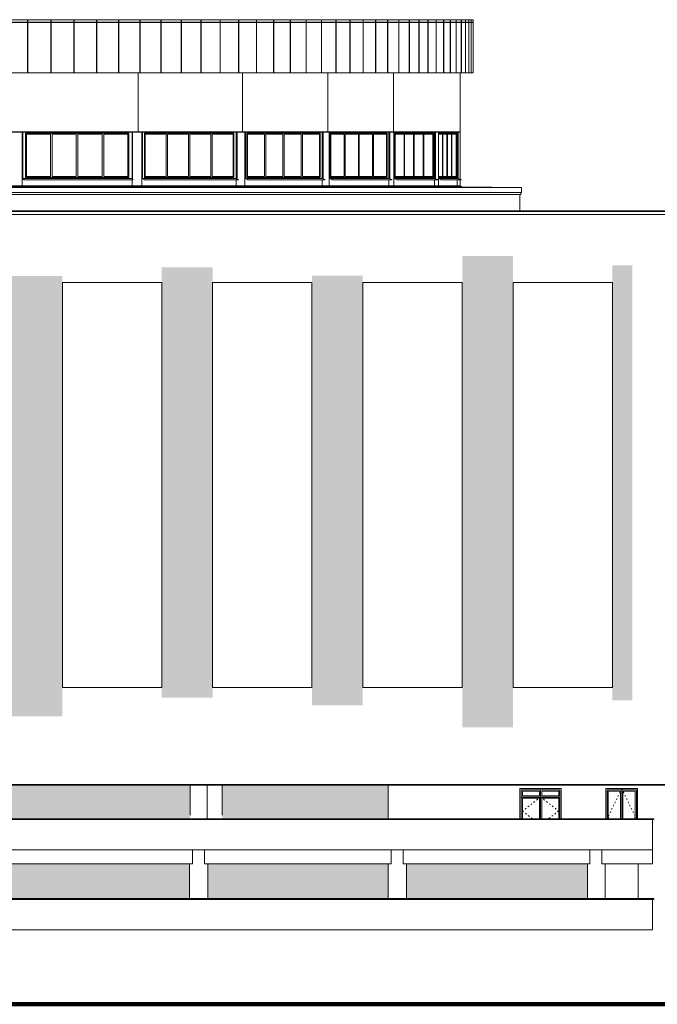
# Model space of a CAD drawing. Header units: millimetres. Extents: x 98865 to 469195, y -12752 to 43452.
# Tile 92 of 98: x 410244 to 436560, y -9900 to 30729. Entities that reach past the tile are written whole.
import ezdxf

# ---------------------------------------------------------------- set-up
doc = ezdxf.new("R2010")
doc.units = ezdxf.units.MM
doc.header["$LTSCALE"] = 0.05
doc.linetypes.add('ACAD_ISO03W100', pattern=[30, 12, -18])
doc.layers.get('0').update_dxf_attribs({"lineweight": 0})
doc.layers.add('CMP door mark', color=1, linetype='Continuous', lineweight=0)
doc.layers.add('PROIEZIONI', color=145, linetype='Continuous')

# ---------------------------------------------------------------- blocks, each defined once
blk = doc.blocks.new('rbrb')
at = {"lineweight": 0, "elevation": -90331.67593472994}
for points in [[(412006.1221857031, 19880.04184088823), (416106.1221857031, 19880.04184088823), (416106.1221857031, 3175.312348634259), (412006.1221857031, 3175.312348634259)], [(418206.1221857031, 19880.04184088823), (422306.1221857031, 19880.04184088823), (422306.1221857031, 3175.312348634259), (418206.1221857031, 3175.312348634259)], [(424406.1221857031, 19880.04184088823), (428506.1221857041, 19880.04184088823), (428506.1221857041, 3175.312348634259), (424406.1221857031, 3175.312348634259)], [(430606.1221857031, 19880.04184088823), (434706.1221857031, 19880.04184088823), (434706.1221857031, 3175.312348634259), (430606.1221857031, 3175.312348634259)]]:
    blk.add_lwpolyline(points, close=True, dxfattribs=at)

msp = doc.modelspace()

# ---------------------------------------------------------------- hatches: boundary and pattern name
at = {"true_color": 0xffffff}
h = msp.add_hatch(color=7, dxfattribs=at)
h.dxf.hatch_style = 1
h.paths.add_polyline_path([(339376.7528900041, 20288.97724611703), (339376.7528900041, 2913.102745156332), (341493.2672594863, 2913.102745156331), (341493.2672594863, 20288.97724611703)])
h.paths.add_polyline_path([(357445.3327691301, 2961.0467771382), (357991.1586263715, 2961.046777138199), (357991.1586263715, 20184.37016280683), (357445.3327691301, 20184.37016280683)])
h.paths.add_polyline_path([(447312.3774067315, 3175.270242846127), (443976.456653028, 3175.270242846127), (443976.456653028, 19879.99973509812), (447312.3774067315, 19879.99973509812)], flags=16)
h.paths.add_polyline_path([(373318.5806256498, 2504.148282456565), (373318.5806256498, 19996.27596799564), (371926.4647444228, 19996.27596799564), (371926.4647444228, 2504.148282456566)])
h.paths.add_polyline_path([(435535.6738312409, 20592.44694830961), (434706.1221857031, 20592.44694830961), (434706.1221857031, 2644.267942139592), (435535.6738312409, 2644.267942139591)])
h.paths.add_polyline_path([(428506.1221857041, 1532.987889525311), (430606.1221857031, 1532.98788952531), (430606.1221857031, 20981.06313316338), (428506.1221857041, 20981.06313316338)])
h.paths.add_polyline_path([(422306.1221857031, 2443.631666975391), (424406.1221857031, 2443.631666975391), (424406.1221857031, 20163.4702203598), (422306.1221857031, 20163.4702203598)])
h.paths.add_polyline_path([(416106.1221857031, 2747.782606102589), (418206.1221857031, 2747.782606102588), (418206.1221857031, 20508.68164811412), (416106.1221857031, 20508.68164811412)])
h.paths.add_polyline_path([(409906.1221857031, 1985.403641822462), (412006.1221857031, 1985.40364182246), (412006.1221857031, 20150.57552363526), (409906.1221857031, 20150.57552363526)])
h.paths.add_polyline_path([(404541.7349635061, 1986.616040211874), (405806.1221857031, 1986.616040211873), (405806.1221857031, 20273.40152618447), (404541.7349635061, 20273.40152618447)])
h.paths.add_polyline_path([(401606.2536778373, 2033.208172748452), (402427.258750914, 2033.208172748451), (402427.258750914, 20098.21422935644), (401606.2536778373, 20098.21422935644)])
h.paths.add_polyline_path([(347540.8563701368, 2993.978787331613), (347540.8563701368, 20394.80038819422), (345437.7468603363, 20394.80038819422), (345437.7468603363, 2993.978787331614)])
h.paths.add_polyline_path([(360509.3043215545, 2739.291343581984), (360826.4649261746, 2739.291343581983), (360826.4649261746, 20036.97895974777), (360509.3043215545, 20036.97895974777)])
h.paths.add_polyline_path([(378626.4645111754, 2897.763729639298), (379362.0837183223, 2897.763729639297), (379362.0837183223, 20361.75897338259), (378626.4645111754, 20361.75897338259)])
h.paths.add_polyline_path([(351460.8510468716, 20198.46709020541), (351460.8510468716, 2908.232816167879), (353551.0729954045, 2908.232816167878), (353551.0729954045, 20198.46709020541)])
h.paths.add_polyline_path([(448361.3698844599, 20927.18400232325), (448361.3698844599, 21178.37375196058), (443443.8430561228, 21178.37375196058), (443443.8430561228, 20632.93926499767), (442074.9903656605, 20632.93926499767), (442074.9903656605, 2444.024954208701), (442630.1438719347, 2444.024954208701), (442630.1438719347, 1218.435784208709), (449181.2206634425, 1218.435784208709), (449181.2206634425, 2505.769016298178), (449181.2206634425, 3175.270242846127), (449181.2206634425, 20927.18400232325)])
at = {"lineweight": 0}
h = msp.add_hatch(color=251, dxfattribs=at)
h.paths.add_polyline_path([(387650.2055518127, -849.8826205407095), (387650.2055518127, -2239.910084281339), (392067.8092944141, -2239.910084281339), (392067.8092944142, -849.8826205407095), (390267.9203483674, -849.8826205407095), (390267.9203483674, -1049.881672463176), (390067.9204360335, -1049.881672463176), (390067.9204360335, -849.8826205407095)])
h.paths.add_polyline_path([(393397.8092944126, -2239.910084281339), (400897.435341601, -2239.910084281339), (400897.435341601, -849.881672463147), (393397.8092944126, -849.8816724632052)])
h.paths.add_polyline_path([(417277.3699338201, -2239.910084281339), (417277.3699338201, -849.8816724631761), (409777.8692238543, -849.8816724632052), (409777.8692238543, -2239.910084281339)])
h.paths.add_polyline_path([(402227.4353416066, -2239.910084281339), (409077.8692238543, -2239.910084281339), (409077.8692238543, -849.8816724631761), (402227.4353416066, -849.8816724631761)])
h.paths.add_polyline_path([(425447.463094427, -2239.910084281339), (425447.463094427, -849.8816724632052), (418607.3699338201, -849.881672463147), (418607.3699338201, -2239.910084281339)])
h = msp.add_hatch(color=251, dxfattribs=at)
h.paths.add_polyline_path([(266398.5690334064, -4099.990848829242), (263777.6625347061, -4100.019492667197), (263777.6625347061, -5539.999997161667), (266398.5690334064, -5539.999997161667)])
h.paths.add_polyline_path([(409777.8692238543, -5539.999997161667), (417247.3699338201, -5539.999997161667), (417247.3699338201, -4099.880198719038), (409777.8692238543, -4099.880198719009)])
h.paths.add_polyline_path([(316052.0740422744, -5539.999997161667), (317462.5630217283, -5539.999997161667), (317462.5630217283, -4099.839553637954), (316052.0740422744, -4099.839553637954)])
h.paths.add_polyline_path([(352375.6162196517, -5539.999997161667), (356247.5665197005, -5539.999997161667), (356247.5665197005, -4099.836441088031), (354968.3742269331, -4099.83644108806), (354968.3742269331, -4099.881672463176), (352375.6162196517, -4099.881672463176)])
h.paths.add_polyline_path([(310166.3539502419, -5539.999997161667), (315352.0740422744, -5539.999997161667), (315352.0740422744, -4099.839553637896), (310166.3539502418, -4099.839553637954)])
h.paths.add_polyline_path([(368778.0730294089, -4099.880198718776), (368778.0730294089, -5539.999997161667), (376278.2003806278, -5539.999997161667), (376278.2003806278, -4099.880198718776)])
h.paths.add_polyline_path([(361022.5744586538, -4099.880198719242), (361022.5744586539, -5539.999997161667), (368078.0730294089, -5539.999997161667), (368078.0730294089, -4099.880198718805)])
h.paths.add_polyline_path([(351441.1566297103, -5539.999997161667), (351675.6162196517, -5539.999997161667), (351675.6162196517, -4099.881672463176), (351441.1566297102, -4099.881672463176)])
h.paths.add_polyline_path([(356447.5665198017, -4099.83644108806), (356447.5665198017, -5539.999997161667), (359422.5417753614, -5539.999997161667), (359422.5417753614, -4099.83644108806)])
h.paths.add_polyline_path([(282888.2512148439, -5539.999997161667), (282888.2512148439, -4099.880198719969), (277047.3407850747, -4099.88019871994), (277047.3407850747, -5539.999997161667)])
h.paths.add_polyline_path([(299915.8231372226, -5539.999997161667), (301254.6035400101, -5539.999997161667), (301254.6035400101, -4099.88019871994), (299915.8231372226, -4099.880198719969)])
h.paths.add_polyline_path([(347654.3293664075, -5539.999997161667), (350741.1566297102, -5539.999997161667), (350741.1566297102, -4099.881672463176), (347654.3293664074, -4099.881672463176)])
h.paths.add_polyline_path([(295742.1696131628, -5539.999997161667), (299215.8231372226, -5539.999997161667), (299215.8231372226, -4099.88019871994), (295742.1696131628, -4099.88019871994)])
h.paths.add_polyline_path([(291076.9717109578, -5539.999997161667), (291076.9717109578, -4099.88019871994), (285426.5510672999, -4099.88019871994), (285426.5510673, -5539.999997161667)])
h.paths.add_polyline_path([(293698.4636309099, -5539.999997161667), (295493.7745614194, -5539.999997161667), (295493.7745614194, -4099.880198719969), (293698.4636309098, -4099.880198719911)])
h.paths.add_polyline_path([(342562.5668950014, -5539.999997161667), (346954.2979609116, -5539.999997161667), (346954.2979609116, -4099.881672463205), (342562.5668950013, -4099.881672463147)])
h.paths.add_polyline_path([(291776.9717109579, -5539.999997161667), (292998.4636309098, -5539.999997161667), (292998.4636309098, -4099.88019871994), (291776.9717109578, -4099.88019871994)])
h.paths.add_polyline_path([(402227.4353416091, -5539.999997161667), (409077.8692238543, -5539.999997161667), (409077.8692238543, -4099.884300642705), (402227.4353416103, -4100.033619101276)])
h.paths.add_polyline_path([(339125.8550867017, -4099.881672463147), (334475.2255128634, -4099.881672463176), (334475.2255128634, -5539.999997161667), (339125.8550867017, -5539.999997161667)])
h.paths.add_polyline_path([(339825.8550867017, -5539.999997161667), (341862.5668950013, -5539.999997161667), (341862.5668950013, -4099.881672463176), (339825.8550867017, -4099.881672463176)])
h.paths.add_polyline_path([(283588.2512148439, -5539.999997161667), (284726.5510867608, -5539.999997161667), (284726.5510867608, -4099.88019871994), (283588.2512148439, -4099.880198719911)])
h.paths.add_polyline_path([(360124.312407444, -5539.999997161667), (360324.3124081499, -5539.999997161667), (360324.3124081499, -3519.910085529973), (360124.312407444, -3519.910085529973)])
h.paths.add_polyline_path([(393397.8092944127, -5539.999997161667), (400897.4353415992, -5539.999997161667), (400897.4353415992, -4100.048284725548), (393397.8092944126, -4100.048284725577)])
h.paths.add_polyline_path([(308009.1108581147, -4099.839553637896), (308009.1108581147, -5539.999997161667), (309466.3539502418, -5539.999997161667), (309466.3539502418, -4099.839553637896)])
h.paths.add_polyline_path([(275896.3314243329, -5539.999997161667), (276347.3407850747, -5539.999997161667), (276347.3407850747, -4099.882118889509), (275896.3314243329, -4099.887047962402)])
h.paths.add_polyline_path([(387650.2055518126, -4100.048284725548), (387650.2055518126, -5539.999997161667), (392067.8092944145, -5539.999997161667), (392067.8092944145, -4100.048284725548)])
h.paths.add_polyline_path([(268663.2932543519, -5539.999997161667), (274663.6978956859, -5539.999997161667), (274663.6978956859, -4099.900519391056), (268663.2932543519, -4099.966097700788)])
h.paths.add_polyline_path([(331969.958958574, -5539.999997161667), (333775.2774056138, -5539.999997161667), (333775.2774056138, -4099.881672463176), (331969.958958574, -4099.881672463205)])
h.paths.add_polyline_path([(267637.5482684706, -5539.999997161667), (267963.2932543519, -5539.999997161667), (267963.2932543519, -4099.973747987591), (267637.5482684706, -4099.977308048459)])
h.paths.add_polyline_path([(328785.9597145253, -4099.881672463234), (328785.9597145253, -5539.999997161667), (331269.958958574, -5539.999997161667), (331269.958958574, -4099.881672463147)])
h.paths.add_polyline_path([(307309.1108581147, -5539.999997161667), (307309.1108581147, -4099.839553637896), (301954.6035198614, -4099.839553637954), (301954.6035198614, -5539.999997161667)])
for points in [[(425447.463094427, -4099.880198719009), (418007.3699338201, -4099.880198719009), (418007.3699338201, -5539.999997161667), (425447.463094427, -5539.999997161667)], [(433676.9747088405, -4099.880198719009), (426207.463094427, -4099.880198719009), (426207.463094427, -5539.999997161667), (433676.9747088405, -5539.999997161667)]]:
    msp.add_hatch(color=251, dxfattribs=at).paths.add_polyline_path(points)

# ---------------------------------------------------------------- linework, layer by layer
at = {"color": 7}
for p, q in [((430892.2658007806, -999.9100842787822), (430892.2658007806, -2239.910857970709)), ((432592.26580078, -999.9100842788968), (430892.2658007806, -999.9100842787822)), ((432542.2658007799, -1049.910084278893), (430942.2658007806, -1049.910084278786)), ((430942.2658007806, -1049.910084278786), (430942.2658007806, -2239.910857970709)), ((430992.2658007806, -1099.910084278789), (430992.2658007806, -1299.910084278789)), ((431692.2658007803, -1099.910084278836), (430992.2658007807, -1099.910084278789)), ((431692.2658007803, -1099.910084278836), (431692.2658007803, -1299.910084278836)), ((431742.2658007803, -1049.91008427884), (431742.2658007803, -2239.910084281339)), ((431792.2658007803, -1099.910084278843), (431792.2658007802, -1299.910084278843)), ((432492.26580078, -1099.91008427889), (431792.2658007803, -1099.910084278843)), ((432492.2658007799, -1099.91008427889), (432492.26580078, -1299.91008427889)), ((432542.26580078, -1049.910084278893), (432542.2658007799, -2239.910083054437)), ((432592.2658007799, -999.9100842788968), (432592.2658007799, -2239.910083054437)), ((435747.6672434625, -999.9100842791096), (434437.6700874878, -999.9100842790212)), ((435697.6672434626, -1049.910084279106), (434487.6700874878, -1049.910084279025)), ((435042.6686654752, -1099.910084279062), (434537.6700874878, -1099.910084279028)), ((435042.6686654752, -1099.910084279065), (435042.6686654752, -2239.910084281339)), ((435092.6686654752, -1049.910084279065), (435092.6686654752, -2239.910084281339)), ((435647.6672434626, -1099.910084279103), (435142.6686654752, -1099.910084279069)), ((435142.6686654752, -1099.910084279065), (435142.6686654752, -2239.910084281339)), ((435747.6672434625, -999.9100842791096), (435747.6672434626, -2239.91008428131)), ((432542.2658007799, -1349.910084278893), (430942.2658007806, -1349.910084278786)), ((431692.2658007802, -1299.910084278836), (430992.2658007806, -1299.910084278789)), ((431692.2658007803, -1399.910084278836), (430992.2658007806, -1399.910084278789)), ((430992.2658007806, -1399.910084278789), (430992.2658007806, -2239.910857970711)), ((431692.2658007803, -1399.910084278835), (431692.2658007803, -2239.910084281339)), ((432492.26580078, -1299.91008427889), (431792.2658007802, -1299.910084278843)), ((432492.2658007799, -1399.91008427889), (431792.2658007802, -1399.910084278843)), ((431792.2658007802, -1399.910084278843), (431792.2658007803, -2239.910084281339)), ((432492.2658007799, -1399.91008427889), (432492.2658007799, -2239.910083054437)), ((435763.1779271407, -4099.839553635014), (435763.1779271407, -5539.999997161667))]:
    msp.add_line(p, q, dxfattribs=at)
at = {"color": 7, "lineweight": 0}
for p, q in [((436414.4097431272, -2269.910084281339), (436414.4097431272, -2239.910084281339)), ((436414.4097431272, -5539.999997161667), (436414.4097431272, -5569.999997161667))]:
    msp.add_line(p, q, dxfattribs=at)
at = {"lineweight": 100}
msp.add_line((124014.354520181, -9899.88167246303), (467117.4416026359, -9899.88167246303), dxfattribs=at)
for points in [[(428965.1141544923, 30728.75345375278), (394157.5003675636, 30728.75345375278)], [(428965.1141544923, 30624.80765659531), (394157.5003675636, 30624.80765659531)], [(428965.1141544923, 30609.79910318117), (394157.5003675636, 30609.79910318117)], [(410569.2736383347, 30624.80765659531), (410569.2736383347, 30728.75345375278)], [(410569.2736383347, 28538.44128654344), (410569.2736383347, 30609.79910318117)], [(410583.9039659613, 30624.80765659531), (410583.9039659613, 30728.75345375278)], [(410583.9039659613, 28538.44128654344), (410583.9039659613, 30609.79910318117)], [(411534.0869598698, 30624.80765659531), (411534.0869598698, 30728.75345375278)], [(411534.0869598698, 28538.44128654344), (411534.0869598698, 30609.79910318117)], [(411548.4862996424, 30624.80765659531), (411548.4862996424, 30728.75345375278)], [(411548.4862996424, 28538.44128654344), (411548.4862996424, 30609.79910318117)], [(412482.376093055, 30624.80765659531), (412482.376093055, 30728.75345375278)], [(412482.376093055, 28538.44128654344), (412482.376093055, 30609.79910318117)], [(412496.5057916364, 30624.80765659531), (412496.5057916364, 30728.75345375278)], [(412496.5057916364, 28538.44128654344), (412496.5057916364, 30609.79910318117)], [(413411.8314699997, 30624.80765659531), (413411.8314699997, 30728.75345375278)], [(413411.8314699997, 28538.44128654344), (413411.8314699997, 30609.79910318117)], [(413425.6605409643, 30624.80765659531), (413425.6605409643, 30728.75345375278)], [(413425.6605409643, 28538.44128654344), (413425.6605409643, 30609.79910318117)], [(414320.6091971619, 30624.80765659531), (414320.6091971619, 30728.75345375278)], [(414320.6091971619, 28538.44128654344), (414320.6091971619, 30609.79910318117)], [(414334.1130920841, 30624.80765659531), (414334.1130920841, 30728.75345375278)], [(414334.1130920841, 28538.44128654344), (414334.1130920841, 30609.79910318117)], [(415202.9171824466, 30624.80765659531), (415202.9171824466, 30728.75345375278)], [(415202.9171824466, 28538.44128654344), (415202.9171824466, 30609.79910318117)], [(415216.0783843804, 30624.80765659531), (415216.0783843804, 30728.75345375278)], [(415216.0783843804, 28538.44128654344), (415216.0783843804, 30609.79910318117)], [(416070.3796193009, 30624.80765659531), (416070.3796193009, 30728.75345375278)], [(416070.3796193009, 28538.44128654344), (416070.3796193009, 30609.79910318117)], [(416083.180503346, 30624.80765659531), (416083.180503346, 30728.75345375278)], [(416083.180503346, 28538.44128654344), (416083.180503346, 30609.79910318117)], [(416909.8172389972, 30624.80765659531), (416909.8172389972, 30728.75345375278)], [(416909.8172389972, 28538.44128654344), (416909.8172389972, 30609.79910318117)], [(416922.24615324, 30624.80765659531), (416922.24615324, 30728.75345375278)], [(416922.24615324, 28538.44128654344), (416922.24615324, 30609.79910318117)], [(417720.8439214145, 30624.80765659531), (417720.8439214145, 30728.75345375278)], [(417720.8439214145, 28538.44128654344), (417720.8439214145, 30609.79910318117)], [(417733.0142856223, 30624.80765659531), (417733.0142856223, 30728.75345375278)], [(417733.0142856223, 28538.44128654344), (417733.0142856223, 30609.79910318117)], [(418513.0881551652, 30624.80765659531), (418513.0881551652, 30728.75345375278)], [(418513.0881551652, 28538.44128654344), (418513.0881551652, 30609.79910318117)], [(418524.7497399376, 30624.80765659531), (418524.7497399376, 30728.75345375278)], [(418524.7497399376, 28538.44128654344), (418524.7497399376, 30609.79910318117)], [(419276.1894672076, 30624.80765659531), (419276.1894672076, 30728.75345375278)], [(419276.1894672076, 28538.44128654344), (419276.1894672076, 30609.79910318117)], [(419287.4582561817, 30624.80765659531), (419287.4582561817, 30728.75345375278)], [(419287.4582561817, 28538.44128654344), (419287.4582561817, 30609.79910318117)], [(420013.112529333, 30624.80765659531), (420013.112529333, 30728.75345375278)], [(420013.112529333, 28538.44128654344), (420013.112529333, 30609.79910318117)], [(420023.9839607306, 30624.80765659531), (420023.9839607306, 30728.75345375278)], [(420023.9839607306, 28538.44128654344), (420023.9839607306, 30609.79910318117)], [(420723.5687655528, 30624.80765659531), (420723.5687655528, 30728.75345375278)], [(420723.5687655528, 28538.44128654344), (420723.5687655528, 30609.79910318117)], [(420734.0389720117, 30624.80765659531), (420734.0389720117, 30728.75345375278)], [(420734.0389720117, 28538.44128654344), (420734.0389720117, 30609.79910318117)], [(421407.3063321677, 30624.80765659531), (421407.3063321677, 30728.75345375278)], [(421407.3063321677, 28538.44128654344), (421407.3063321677, 30609.79910318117)], [(421417.3718606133, 30624.80765659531), (421417.3718606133, 30728.75345375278)], [(421417.3718606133, 28538.44128654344), (421417.3718606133, 30609.79910318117)], [(422062.6955046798, 30624.80765659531), (422062.6955046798, 30728.75345375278)], [(422062.6955046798, 28538.44128654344), (422062.6955046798, 30609.79910318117)], [(422072.3539775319, 30624.80765659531), (422072.3539775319, 30728.75345375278)], [(422072.3539775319, 28538.44128654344), (422072.3539775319, 30609.79910318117)], [(422693.7036956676, 30624.80765659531), (422693.7036956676, 30728.75345375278)], [(422693.7036956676, 28538.44128654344), (422693.7036956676, 30609.79910318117)], [(422702.9500631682, 30624.80765659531), (422702.9500631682, 30728.75345375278)], [(422702.9500631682, 28538.44128654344), (422702.9500631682, 30609.79910318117)], [(423295.9063508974, 30624.80765659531), (423295.9063508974, 30728.75345375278)], [(423295.9063508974, 28538.44128654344), (423295.9063508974, 30609.79910318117)], [(423304.7380745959, 30624.80765659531), (423304.7380745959, 30728.75345375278)], [(423304.7380745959, 28538.44128654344), (423304.7380745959, 30609.79910318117)], [(423869.7101948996, 30624.80765659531), (423869.7101948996, 30728.75345375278)], [(423869.7101948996, 28538.44128654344), (423869.7101948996, 30609.79910318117)], [(423878.1241144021, 30624.80765659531), (423878.1241144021, 30728.75345375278)], [(423878.1241144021, 28538.44128654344), (423878.1241144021, 30609.79910318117)], [(424416.5197675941, 30624.80765659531), (424416.5197675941, 30728.75345375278)], [(424416.5197675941, 28538.44128654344), (424416.5197675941, 30609.79910318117)], [(424424.5110826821, 30624.80765659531), (424424.5110826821, 30728.75345375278)], [(424424.5110826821, 28538.44128654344), (424424.5110826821, 30609.79910318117)], [(424935.0904147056, 30624.80765659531), (424935.0904147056, 30728.75345375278)], [(424935.0904147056, 28538.44128654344), (424935.0904147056, 30609.79910318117)], [(424942.6544882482, 30624.80765659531), (424942.6544882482, 30728.75345375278)], [(424942.6544882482, 28538.44128654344), (424942.6544882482, 30609.79910318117)], [(425425.0864290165, 30624.80765659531), (425425.0864290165, 30728.75345375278)], [(425425.0864290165, 28538.44128654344), (425425.0864290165, 30609.79910318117)], [(425432.2180310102, 30624.80765659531), (425432.2180310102, 30728.75345375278)], [(425432.2180310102, 28538.44128654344), (425432.2180310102, 30609.79910318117)], [(425886.1297994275, 30624.80765659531), (425886.1297994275, 30728.75345375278)], [(425886.1297994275, 28538.44128654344), (425886.1297994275, 30609.79910318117)], [(425892.8230247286, 30624.80765659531), (425892.8230247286, 30728.75345375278)], [(425892.8230247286, 28538.44128654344), (425892.8230247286, 30609.79910318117)], [(426319.3572252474, 30624.80765659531), (426319.3572252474, 30728.75345375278)], [(426319.3572252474, 28538.44128654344), (426319.3572252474, 30609.79910318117)], [(426325.6056388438, 30624.80765659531), (426325.6056388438, 30728.75345375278)], [(426325.6056388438, 28538.44128654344), (426325.6056388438, 30609.79910318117)], [(426721.0757145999, 30624.80765659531), (426721.0757145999, 30728.75345375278)], [(426721.0757145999, 28538.44128654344), (426721.0757145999, 30609.79910318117)], [(426726.8717295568, 30624.80765659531), (426726.8717295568, 30728.75345375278)], [(426726.8717295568, 28538.44128654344), (426726.8717295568, 30609.79910318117)], [(427092.3207936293, 30624.80765659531), (427092.3207936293, 30728.75345375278)], [(427092.3207936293, 28538.44128654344), (427092.3207936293, 30609.79910318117)], [(427097.6561451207, 30624.80765659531), (427097.6561451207, 30728.75345375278)], [(427097.6561451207, 28538.44128654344), (427097.6561451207, 30609.79910318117)], [(427432.5181162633, 30624.80765659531), (427432.5181162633, 30728.75345375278)], [(427432.5181162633, 28538.44128654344), (427432.5181162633, 30609.79910318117)], [(427437.3835670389, 30624.80765659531), (427437.3835670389, 30728.75345375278)], [(427437.3835670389, 28538.44128654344), (427437.3835670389, 30609.79910318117)], [(427741.0261430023, 30624.80765659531), (427741.0261430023, 30728.75345375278)], [(427741.0261430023, 28538.44128654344), (427741.0261430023, 30609.79910318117)], [(427745.411407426, 30624.80765659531), (427745.411407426, 30728.75345375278)], [(427745.411407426, 28538.44128654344), (427745.411407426, 30609.79910318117)], [(428016.7139934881, 30624.80765659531), (428016.7139934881, 30728.75345375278)], [(428016.7139934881, 28538.44128654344), (428016.7139934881, 30609.79910318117)], [(428020.6084567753, 30624.80765659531), (428020.6084567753, 30728.75345375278)], [(428020.6084567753, 28538.44128654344), (428020.6084567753, 30609.79910318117)], [(428259.6152175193, 30624.80765659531), (428259.6152175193, 30728.75345375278)], [(428259.6152175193, 28538.44128654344), (428259.6152175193, 30609.79910318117)], [(428263.0056167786, 30624.80765659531), (428263.0056167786, 30728.75345375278)], [(428263.0056167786, 28538.44128654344), (428263.0056167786, 30609.79910318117)], [(428468.8849027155, 30624.80765659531), (428468.8849027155, 30728.75345375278)], [(428468.8849027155, 28538.44128654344), (428468.8849027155, 30609.79910318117)], [(428471.7561958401, 30624.80765659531), (428471.7561958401, 30728.75345375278)], [(428471.7561958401, 28538.44128654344), (428471.7561958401, 30609.79910318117)], [(428642.3147528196, 30624.80765659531), (428642.3147528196, 30728.75345375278)], [(428642.3147528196, 28538.44128654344), (428642.3147528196, 30609.79910318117)], [(428644.6539620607, 30624.80765659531), (428644.6539620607, 30728.75345375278)], [(428644.6539620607, 28538.44128654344), (428644.6539620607, 30609.79910318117)], [(428780.1003636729, 30624.80765659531), (428780.1003636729, 30728.75345375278)], [(428780.1003636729, 28538.44128654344), (428780.1003636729, 30609.79910318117)], [(428781.8896517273, 30624.80765659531), (428781.8896517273, 30728.75345375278)], [(428781.8896517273, 28538.44128654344), (428781.8896517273, 30609.79910318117)], [(428880.6759050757, 30624.80765659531), (428880.6759050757, 30728.75345375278)], [(428880.6759050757, 28538.44128654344), (428880.6759050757, 30609.79910318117)], [(428881.8970751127, 30624.80765659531), (428881.8970751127, 30728.75345375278)], [(428881.8970751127, 28538.44128654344), (428881.8970751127, 30609.79910318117)], [(428953.1223599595, 30624.80765659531), (428953.1223599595, 30609.79910318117)], [(428965.1141544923, 30624.80765659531), (428965.1141544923, 30728.75345375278)], [(428965.1141544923, 30624.80765659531), (428965.1141544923, 30728.75345375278)], [(428965.1141544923, 28538.44128654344), (428965.1141544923, 30609.79910318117)], [(428965.1141544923, 28538.44128654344), (428965.1141544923, 30609.79910318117)], [(428965.1141544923, 28538.44128654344), (394157.5003675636, 28538.44128654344)], [(415135.2871432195, 26105.93977978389), (415135.2871432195, 28538.44128654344)], [(419436.3654396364, 26105.93977978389), (419436.3654396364, 28538.44128654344)], [(422958.4960248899, 26105.93977978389), (422958.4960248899, 28538.44128654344)], [(425673.3284900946, 26105.93977978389), (425673.3284900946, 28538.44128654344)], [(428423.4718254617, 24132.86165395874), (428423.4718254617, 28538.44128654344)], [(428423.4718254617, 26105.93977978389), (395638.8874855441, 26105.93977978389)], [(428423.4718254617, 26091.10052262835), (395638.8874855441, 26091.10052262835)], [(410347.3199258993, 23872.69317898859), (410347.3199258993, 26091.10052262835)], [(410375.2922996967, 24175.11456667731), (410375.2922996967, 26091.10052262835)], [(410376.2605272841, 24175.11456667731), (410376.2605272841, 26091.10052262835)], [(410480.4882020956, 24210.19311691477), (410480.4882020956, 26052.5219603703)], [(414748.3639029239, 26052.5219603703), (410480.4882020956, 26052.5219603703)], [(414707.6649563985, 24251.69311691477), (414707.6649563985, 26011.02196037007)], [(414748.3639029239, 24210.19311691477), (414748.3639029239, 26052.5219603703)], [(414881.0548782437, 24175.11456667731), (414881.0548782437, 26091.10052262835)], [(414882.9405858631, 24175.11456667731), (414882.9405858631, 26091.10052262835)], [(414893.6054211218, 24175.11456667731), (414893.6054211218, 26091.10052262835)], [(415284.8810204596, 23872.69317898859), (415284.8810204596, 26091.10052262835)], [(415315.9884198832, 24175.11456667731), (415315.9884198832, 26091.10052262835)], [(415316.4549929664, 24175.11456667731), (415316.4549929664, 26091.10052262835)], [(415395.7863285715, 24210.19311691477), (415395.7863285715, 26052.5219603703)], [(419085.1014350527, 26052.5219603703), (415395.7863285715, 26052.5219603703)], [(419048.3769238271, 24251.69311691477), (419048.3769238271, 26011.02196037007)], [(419085.1014350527, 24210.19311691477), (419085.1014350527, 26052.5219603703)], [(419183.1327803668, 24175.11456667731), (419183.1327803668, 26091.10052262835)], [(419210.8262808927, 24175.11456667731), (419210.8262808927, 26091.10052262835)], [(419212.8214096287, 24175.11456667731), (419212.8214096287, 26091.10052262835)], [(419215.0525631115, 24175.11456667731), (419215.0525631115, 26091.10052262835)], [(419533.9331664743, 23872.69317898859), (419533.9331664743, 26091.10052262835)], [(419565.9133139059, 24175.11456667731), (419565.9133139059, 26091.10052262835)], [(419619.4606293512, 24210.19311691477), (419619.4606293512, 26052.5219603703)], [(422650.3003480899, 26052.5219603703), (419619.4606293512, 26052.5219603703)], [(422618.6596022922, 24251.69311691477), (422618.6596022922, 26011.02196037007)], [(422650.3003480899, 24210.19311691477), (422650.3003480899, 26052.5219603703)], [(422729.7311566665, 24175.11456667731), (422729.7311566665, 26091.10052262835)], [(422759.5950541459, 24175.11456667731), (422759.5950541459, 26091.10052262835)], [(422763.9292421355, 24175.11456667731), (422763.9292421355, 26091.10052262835)], [(422765.9082596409, 24175.11456667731), (422765.9082596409, 26091.10052262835)], [(423012.1746002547, 23872.69317898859), (423012.1746002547, 26091.10052262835)], [(423043.7386527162, 24175.11456667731), (423043.7386527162, 26091.10052262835)], [(423074.2646799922, 24210.19311691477), (423074.2646799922, 26052.5219603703)], [(425414.6018635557, 26052.5219603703), (423074.2646799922, 26052.5219603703)], [(425388.5866126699, 24251.69311691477), (425388.5866126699, 26011.02196037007)], [(425414.6018635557, 24210.19311691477), (425414.6018635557, 26052.5219603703)], [(425474.8135805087, 24175.11456667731), (425474.8135805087, 26091.10052262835)], [(425503.6247926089, 24175.11456667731), (425503.6247926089, 26091.10052262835)], [(425513.4069554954, 24175.11456667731), (425513.4069554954, 26091.10052262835)], [(425515.297645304, 24175.11456667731), (425515.297645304, 26091.10052262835)], [(425687.0742810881, 23872.69317898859), (425687.0742810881, 26091.10052262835)], [(425717.1773405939, 24175.11456667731), (425717.1773405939, 26091.10052262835)], [(425723.9539324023, 24210.19311691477), (425723.9539324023, 26052.5219603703)], [(427320.4813731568, 26052.5219603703), (425723.9539324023, 26052.5219603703)], [(427300.689971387, 24251.69311691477), (427300.689971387, 26011.02196037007)], [(427320.4813731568, 24210.19311691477), (427320.4813731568, 26052.5219603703)], [(427360.1513561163, 24175.11456667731), (427360.1513561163, 26091.10052262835)], [(427386.9984383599, 24175.11456667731), (427386.9984383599, 26091.10052262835)], [(427401.7032154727, 24175.11456667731), (427401.7032154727, 26091.10052262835)], [(427403.4464812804, 24175.11456667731), (427403.4464812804, 26091.10052262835)], [(427528.9695881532, 23872.69317898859), (427528.9695881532, 26091.10052262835)], [(428276.3512259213, 26052.5219603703), (427528.9695881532, 26052.5219603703)], [(428276.3512259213, 24210.19311691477), (428276.3512259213, 26052.5219603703)], [(428293.3142839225, 24175.11456667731), (428293.3142839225, 26091.10052262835)], [(428317.2013650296, 24175.11456667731), (428317.2013650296, 26091.10052262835)], [(428336.5149909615, 24175.11456667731), (428336.5149909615, 26091.10052262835)], [(428338.0453995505, 24175.11456667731), (428338.0453995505, 26091.10052262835)], [(414893.6054211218, 24175.11456667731), (410347.3199258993, 24175.11456667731)], [(414911.4368587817, 24123.31329648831), (410411.3520310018, 24123.31329648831)], [(414748.3639029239, 24210.19311691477), (410480.4882020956, 24210.19311691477)], [(414881.0548782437, 23872.69317898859), (414881.0548782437, 24123.31329648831)], [(419215.0525631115, 24175.11456667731), (415284.8810204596, 24175.11456667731)], [(419265.3338818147, 24123.31329648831), (415375.0248591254, 24123.31329648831)], [(419085.1014350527, 24210.19311691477), (415395.7863285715, 24210.19311691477)], [(419183.1327803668, 23872.69317898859), (419183.1327803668, 24123.31329648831)], [(422765.9082596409, 24175.11456667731), (419533.9331664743, 24175.11456667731)], [(422650.3003480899, 24210.19311691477), (419619.4606293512, 24210.19311691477)], [(422834.7370276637, 24123.31329648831), (419640.0963819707, 24123.31329648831)], [(422729.7311566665, 23872.69317898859), (422729.7311566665, 24123.31329648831)], [(425515.297645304, 24175.11456667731), (423012.1746002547, 24175.11456667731)], [(425414.6018635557, 24210.19311691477), (423074.2646799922, 24210.19311691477)], [(425595.6753392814, 24123.31329648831), (423128.2485959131, 24123.31329648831)], [(425474.8135805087, 23872.69317898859), (425474.8135805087, 24123.31329648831)], [(427403.4464812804, 24175.11456667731), (425687.0742810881, 24175.11456667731)], [(427320.4813731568, 24210.19311691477), (425723.9539324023, 24210.19311691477)], [(427416.0633035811, 24123.31329648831), (425810.3361559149, 24123.31329648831)], [(427360.1513561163, 23872.69317898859), (427360.1513561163, 24123.31329648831)], [(428276.3512259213, 24210.19311691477), (427528.9695881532, 24210.19311691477)], [(428338.0453995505, 24175.11456667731), (427528.9695881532, 24175.11456667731)], [(428465.0720626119, 24123.31329648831), (427623.0630073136, 24123.31329648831)], [(428293.3142839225, 23872.69317898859), (428293.3142839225, 24123.31329648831)], [(428423.4718254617, 23872.69317898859), (428423.4718254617, 24123.31329648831)], [(430950.6751764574, 23803.56048391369), (428490.0438564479, 23836.97058048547), (428490.1954202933, 23841.80420880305), (428453.2007873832, 23842.96421707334), (428423.4718254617, 23872.69317898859), (428423.4718254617, 24123.31329648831)], [(428423.4718254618, 23872.69317898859), (395638.8874855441, 23872.69317898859)], [(428453.200787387, 23842.96421707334), (395638.8874855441, 23842.96421707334)], [(428490.1954202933, 23841.80420880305), (395638.8874855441, 23841.80420880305)], [(428490.0438564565, 23836.97058048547), (395638.8874855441, 23836.97058048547)], [(430950.675176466, 23803.56048391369), (395638.8874855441, 23803.56048391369)], [(430946.2175104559, 23603.55381822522), (395638.8874855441, 23603.55381822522)], [(430950.6751764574, 23803.56048391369), (430950.7175104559, 23608.05381822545)], [(430930.7132701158, 23510.18571429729), (395638.8874855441, 23510.18571429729)]]:
    msp.add_lwpolyline(points)
for points in [[(410411.3520310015, 24123.31329648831), (410411.3520310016, 24123.31329648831, 0.7152947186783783), (410413.1864563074, 24128.68708750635), (410347.3199258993, 24175.11456667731)], [(414865.3889232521, 24123.31329648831), (414911.4368587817, 24123.31329648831, 0.593748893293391), (414913.9585953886, 24127.93836402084), (414881.0548782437, 24175.11456667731)], [(415375.0248591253, 24123.31329648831, 0.7737224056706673), (415376.4829641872, 24128.935114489), (415284.8810204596, 24175.11456667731)], [(419231.1515698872, 24123.31329648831), (419265.3338818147, 24123.31329648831, 0.7583599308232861), (419266.892399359, 24128.87669717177), (419183.1327803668, 24175.11456667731)], [(419640.0963819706, 24123.31329648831, 0.7998211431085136), (419641.3825139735, 24129.02362201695), (419533.9331664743, 24175.11456667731)], [(422778.5505866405, 24123.31329648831), (422834.7370276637, 24123.31329648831, 0.7981245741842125), (422836.0343750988, 24129.01827146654), (422729.7311566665, 24175.11456667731)], [(423128.2485959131, 24123.31329648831, 0.8133252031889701), (423129.4453564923, 24129.06425343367), (423012.1746002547, 24175.11456667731)], [(425521.239916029, 24123.31329648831), (425595.6753392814, 24123.31329648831, 0.8192516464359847), (425596.8328439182, 24129.08100005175), (425474.8135805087, 24175.11456667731)], [(425810.3361559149, 24123.31329648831), (425810.3361559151, 24123.31329648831, 0.8220905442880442), (425811.4748537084, 24129.0887905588), (425687.0742810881, 24175.11456667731)], [(427416.0633035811, 24123.31329648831), (427493.7859892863, 24123.31329648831, 0.8334432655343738), (427494.8494914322, 24129.11846371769), (427360.1513561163, 24175.11456667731)], [(427623.0630073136, 24123.31329648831), (427623.0630073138, 24123.31329648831, 0.8334432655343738), (427624.1265094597, 24129.11846371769), (427528.9695881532, 24161.61221383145)], [(428395.4736214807, 24123.31329648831), (428433.9326346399, 24123.31329648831, 0.8403368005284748), (428434.9505091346, 24129.13534034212), (428293.3142839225, 24175.11456667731)], [(428443.8504297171, 24123.31329648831), (428465.0720626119, 24123.31329648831, 0.840336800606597), (428466.0899371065, 24129.13534034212), (428423.4718254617, 24139.4000216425)], [(430880.7132696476, 22829.89721035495), (430880.7132701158, 23510.18571429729), (430930.7132701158, 23510.18571429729), (430930.7132701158, 23603.55381822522), (430946.2175104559, 23603.55381822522, 0.414213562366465), (430950.7175104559, 23608.05381822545), (430950.7175104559, 23803.66691970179)]]:
    msp.add_lwpolyline(points, format="xyb")
at = {"lineweight": 35}
for points in [[(464893.9930593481, 22690.04184088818), (464893.9930593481, 22830.04184088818), (390067.9203483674, 22830.04184088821), (390067.9203483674, 22830.04184088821)], [(464893.9930593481, 22690.04184088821), (464893.9930593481, -849.8816724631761), (390267.9203483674, -849.8816724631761)], [(390267.9203483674, -849.8825881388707), (464893.9930593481, -849.8816724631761)]]:
    msp.add_lwpolyline(points, dxfattribs=at)
at = {"lineweight": 0}
for points in [[(390267.9662872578, 22690.04184088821), (464893.9930593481, 22690.04184088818)], [(390267.9662872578, 22690.04184088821), (464893.9930593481, 22690.04184088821)], [(436364.4097431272, -3619.882657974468), (436364.4097431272, -4099.880198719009)]]:
    msp.add_lwpolyline(points, dxfattribs=at)
at = {"color": 7, "lineweight": 0}
for points in [[(417277.3699338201, -849.8801987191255), (417277.3699338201, -2099.880198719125)], [(417977.3699338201, -849.8801987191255), (417977.3699338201, -2239.910084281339)], [(418607.3699338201, -849.8801987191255), (418607.3699338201, -2099.880198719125)], [(425447.463094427, -849.8801987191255), (425447.463094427, -2239.910084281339)], [(126573.261392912, -2239.910084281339), (436414.4097431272, -2239.910084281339)], [(126573.261392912, -2269.910084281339), (436414.4097431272, -2269.910084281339)], [(436364.4097431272, -3619.882657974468), (436364.4097431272, -2269.910084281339)], [(126623.261392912, -3519.910085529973), (436364.4097431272, -3519.910085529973)], [(417377.3699338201, -3519.910085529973), (417377.3699338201, -4099.880198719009)], [(417877.3699338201, -3519.910085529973), (417877.3699338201, -4099.880198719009)], [(425577.463094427, -3519.910085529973), (425577.463094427, -4099.880198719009)], [(426077.463094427, -3519.910085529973), (426077.463094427, -4099.880198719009)], [(433776.9747088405, -3519.910085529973), (433776.9747088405, -4099.880198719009)], [(434276.9747088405, -3519.910085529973), (434276.9747088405, -4099.880198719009)], [(409677.8692238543, -4099.880198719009), (417377.3699338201, -4099.880198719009)], [(417247.3699338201, -4099.880198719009), (417247.3699338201, -5539.999997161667)], [(417877.3699338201, -4099.880198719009), (425577.463094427, -4099.880198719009)], [(418007.3699338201, -4099.880198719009), (418007.3699338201, -5539.999997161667)], [(425447.463094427, -4099.880198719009), (425447.463094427, -5539.999997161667)], [(426077.463094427, -4099.880198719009), (433776.9747088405, -4099.880198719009)], [(426207.463094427, -4099.880198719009), (426207.463094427, -5539.999997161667)], [(433676.9747088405, -4099.880198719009), (433676.9747088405, -5539.999997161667)], [(434276.9747088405, -4099.880198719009), (436364.4097431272, -4099.880198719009)], [(434406.9747088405, -4099.880198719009), (434406.9747088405, -5539.999997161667)], [(156447.93810105, -5539.999997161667), (436414.4097431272, -5539.999997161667)], [(156447.93810105, -5569.999997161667), (436414.4097431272, -5569.999997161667)], [(436364.4097431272, -6819.999998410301), (436364.4097431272, -5569.999997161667)], [(156447.93810105, -6819.999998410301), (436364.4097431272, -6819.999998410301)]]:
    msp.add_lwpolyline(points, dxfattribs=at)
at = {"color": 7}
for points in [[(434437.6700874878, -999.9100842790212), (434437.6700874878, -2239.911931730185)], [(434437.6700874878, -999.9100842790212), (434437.6700874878, -2239.910084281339)], [(434487.6700874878, -1049.910084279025), (434487.6700874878, -2239.910084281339)], [(434537.6700874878, -1099.910084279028), (434537.6700874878, -2239.910084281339)], [(435647.6672434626, -1099.910084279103), (435647.6672434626, -2239.910084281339)], [(435697.6672434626, -1049.910084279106), (435697.6672434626, -2239.910084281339)], [(435747.6672434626, -999.9100842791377), (435747.6672434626, -2239.910084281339)]]:
    msp.add_lwpolyline(points, dxfattribs=at)
at = {"layer": 'CMP door mark', "color": 8, "linetype": 'ACAD_ISO03W100', "ltscale": 100}
for points, elevation in [([(435092.6686654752, -999.9100842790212), (434537.6700874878, -2149.910084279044), (434581.1047588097, -2239.910084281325)], 9.663424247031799), ([(435092.6686654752, -999.9100842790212), (435647.6672434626, -2149.910084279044), (435604.2325721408, -2239.910084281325)], 9.663424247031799), ([(431742.3008170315, -1349.910084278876), (430995.0668405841, -1924.923059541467), (431404.3942988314, -2239.910084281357)], 314585.0968634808), ([(431742.3008170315, -1349.910084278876), (432492.2658007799, -1922.459605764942), (432079.9570959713, -2239.910084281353)], 314585.0968634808)]:
    msp.add_lwpolyline(points, dxfattribs=dict(at, elevation=elevation))
at = {"layer": 'PROIEZIONI', "lineweight": 0, "elevation": -90305.00824494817}
for points in [[(410518.3267869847, 24251.69311691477), (410518.3267869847, 26011.02196037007)], [(411515.7845934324, 26011.02196037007), (410518.3267869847, 26011.02196037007)], [(411514.6072317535, 24251.69311691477), (411514.6072317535, 26011.02196037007)], [(411515.7845934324, 24251.69311691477), (411515.7845934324, 26011.02196037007)], [(411582.4511256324, 24251.69311691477), (411582.4511256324, 26011.02196037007)], [(412580.1371683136, 26011.02196037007), (411582.4511256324, 26011.02196037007)], [(412578.9598066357, 24251.69311691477), (412578.9598066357, 26011.02196037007)], [(412580.1371683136, 24251.69311691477), (412580.1371683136, 26011.02196037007)], [(412646.8037005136, 24251.69311691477), (412646.8037005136, 26011.02196037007)], [(413644.4897431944, 26011.02196037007), (412646.8037005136, 26011.02196037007)], [(413643.3123815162, 24251.69311691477), (413643.3123815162, 26011.02196037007)], [(413644.4897431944, 24251.69311691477), (413644.4897431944, 26011.02196037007)], [(413711.1562753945, 24251.69311691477), (413711.1562753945, 26011.02196037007)], [(414708.7117732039, 26011.02196037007), (413711.1562753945, 26011.02196037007)], [(414708.7117732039, 24251.69311691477), (414708.7117732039, 26011.02196037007)], [(415426.7610267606, 24251.69311691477), (415426.7610267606, 26011.02196037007)], [(416289.222846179, 26011.02196037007), (415426.7610267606, 26011.02196037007)], [(416287.6368940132, 24251.69311691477), (416287.6368940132, 26011.02196037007)], [(416289.222846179, 24251.69311691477), (416289.222846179, 26011.02196037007)], [(416346.6753871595, 24251.69311691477), (416346.6753871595, 26011.02196037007)], [(417209.4695227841, 26011.02196037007), (416346.6753871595, 26011.02196037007)], [(417207.8835706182, 24251.69311691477), (417207.8835706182, 26011.02196037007)], [(417209.4695227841, 24251.69311691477), (417209.4695227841, 26011.02196037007)], [(417266.9220637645, 24251.69311691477), (417266.9220637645, 26011.02196037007)], [(418129.6511489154, 26011.02196037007), (417266.9220637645, 26011.02196037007)], [(418128.1302472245, 24251.69311691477), (418128.1302472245, 26011.02196037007)], [(418129.6511489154, 24251.69311691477), (418129.6511489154, 26011.02196037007)], [(418187.1687403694, 24251.69311691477), (418187.1687403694, 26011.02196037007)], [(419049.8711354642, 26011.02196037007), (418187.1687403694, 26011.02196037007)], [(419049.8711354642, 24251.69311691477), (419049.8711354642, 26011.02196037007)], [(419645.1450351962, 24251.69311691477), (419645.1450351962, 26011.02196037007)], [(420353.3544062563, 26011.02196037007), (419645.1450351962, 26011.02196037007)], [(420351.5241685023, 24251.69311691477), (420351.5241685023, 26011.02196037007)], [(420353.3544062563, 24251.69311691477), (420353.3544062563, 26011.02196037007)], [(420400.4677057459, 24251.69311691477), (420400.4677057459, 26011.02196037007)], [(421109.0662175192, 26011.02196037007), (420400.4677057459, 26011.02196037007)], [(421107.2359797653, 24251.69311691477), (421107.2359797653, 26011.02196037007)], [(421109.0662175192, 24251.69311691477), (421109.0662175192, 26011.02196037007)], [(421156.1795170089, 24251.69311691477), (421156.1795170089, 26011.02196037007)], [(421864.7780287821, 26011.02196037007), (421156.1795170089, 26011.02196037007)], [(421862.9477910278, 24251.69311691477), (421862.9477910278, 26011.02196037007)], [(421864.7780287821, 24251.69311691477), (421864.7780287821, 26011.02196037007)], [(421911.8913282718, 24251.69311691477), (421911.8913282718, 26011.02196037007)], [(422620.5982382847, 26011.02196037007), (421911.8913282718, 26011.02196037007)], [(422620.5982382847, 24251.69311691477), (422620.5982382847, 26011.02196037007)], [(423092.4787393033, 24251.69311691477), (423092.4787393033, 26011.02196037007)], [(423639.4291852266, 26011.02196037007), (423092.4787393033, 26011.02196037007)], [(423637.4543631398, 24251.69311691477), (423637.4543631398, 26011.02196037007)], [(423639.4291852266, 24251.69311691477), (423639.4291852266, 26011.02196037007)], [(423675.7482994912, 24251.69311691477), (423675.7482994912, 26011.02196037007)], [(424223.1399350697, 26011.02196037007), (423675.7482994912, 26011.02196037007)], [(424221.1651129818, 24251.69311691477), (424221.1651129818, 26011.02196037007)], [(424223.1399350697, 24251.69311691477), (424223.1399350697, 26011.02196037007)], [(424259.4590493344, 24251.69311691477), (424259.4590493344, 26011.02196037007)], [(424806.8506849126, 26011.02196037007), (424259.4590493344, 26011.02196037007)], [(424804.8758628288, 24251.69311691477), (424804.8758628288, 26011.02196037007)], [(424806.8506849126, 24251.69311691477), (424806.8506849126, 26011.02196037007)], [(424843.1697991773, 24251.69311691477), (424843.1697991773, 26011.02196037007)], [(425390.7583789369, 26011.02196037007), (424843.1697991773, 26011.02196037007)], [(425390.7583789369, 24251.69311691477), (425390.7583789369, 26011.02196037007)], [(425734.9686072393, 24251.69311691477), (425734.9686072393, 26011.02196037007)], [(426107.994845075, 26011.02196037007), (425734.9686072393, 26011.02196037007)], [(426105.9459727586, 24251.69311691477), (426105.9459727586, 26011.02196037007)], [(426107.994845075, 24251.69311691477), (426107.994845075, 26011.02196037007)], [(426132.7369596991, 24251.69311691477), (426132.7369596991, 26011.02196037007)], [(426506.2428446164, 26011.02196037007), (426132.7369596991, 26011.02196037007)], [(426504.1939723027, 24251.69311691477), (426504.1939723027, 26011.02196037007)], [(426506.2428446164, 24251.69311691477), (426506.2428446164, 26011.02196037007)], [(426530.9849592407, 24251.69311691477), (426530.9849592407, 26011.02196037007)], [(426904.4908441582, 26011.02196037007), (426530.9849592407, 26011.02196037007)], [(426902.4419718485, 24251.69311691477), (426902.4419718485, 26011.02196037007)], [(426904.4908441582, 24251.69311691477), (426904.4908441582, 26011.02196037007)], [(426929.2329587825, 24251.69311691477), (426929.2329587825, 26011.02196037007)], [(427303.0145428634, 26011.02196037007), (426929.2329587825, 26011.02196037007)], [(427303.0145428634, 24251.69311691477), (427303.0145428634, 26011.02196037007)], [(427690.2938097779, 26011.02196037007), (427528.9695881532, 26011.02196037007)], [(427688.2414492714, 24251.69311691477), (427688.2414492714, 26011.02196037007)], [(427690.2938097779, 24251.69311691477), (427690.2938097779, 26011.02196037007)], [(427702.223880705, 24251.69311691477), (427702.223880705, 26011.02196037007)], [(427882.1131974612, 26011.02196037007), (427702.223880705, 26011.02196037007)], [(427880.0576260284, 24251.69311691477), (427880.0576260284, 26011.02196037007)], [(427882.1131974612, 24251.69311691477), (427882.1131974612, 26011.02196037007)], [(427894.0400574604, 24251.69311691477), (427894.0400574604, 26011.02196037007)], [(428073.9293742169, 26011.02196037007), (427894.0400574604, 26011.02196037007)], [(428071.8738027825, 24251.69311691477), (428071.8738027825, 26011.02196037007)], [(428073.9293742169, 24251.69311691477), (428073.9293742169, 26011.02196037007)], [(428085.8562342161, 24251.69311691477), (428085.8562342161, 26011.02196037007)], [(428266.0935993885, 26011.02196037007), (428085.8562342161, 26011.02196037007)], [(428263.689979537, 24251.69311691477), (428263.689979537, 26011.02196037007)], [(428266.0935993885, 24251.69311691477), (428266.0935993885, 26011.02196037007)], [(411515.7845934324, 24251.69311691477), (410518.3267869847, 24251.69311691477)], [(412580.1371683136, 24251.69311691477), (411582.4511256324, 24251.69311691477)], [(413644.4897431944, 24251.69311691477), (412646.8037005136, 24251.69311691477)], [(414708.7117732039, 24251.69311691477), (413711.1562753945, 24251.69311691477)], [(416289.222846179, 24251.69311691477), (415426.7610267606, 24251.69311691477)], [(417209.4695227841, 24251.69311691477), (416346.6753871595, 24251.69311691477)], [(418129.6511489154, 24251.69311691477), (417266.9220637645, 24251.69311691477)], [(419049.8711354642, 24251.69311691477), (418187.1687403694, 24251.69311691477)], [(420353.3544062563, 24251.69311691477), (419645.1450351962, 24251.69311691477)], [(421109.0662175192, 24251.69311691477), (420400.4677057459, 24251.69311691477)], [(421864.7780287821, 24251.69311691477), (421156.1795170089, 24251.69311691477)], [(422620.5982382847, 24251.69311691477), (421911.8913282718, 24251.69311691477)], [(423639.4291852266, 24251.69311691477), (423092.4787393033, 24251.69311691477)], [(424223.1399350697, 24251.69311691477), (423675.7482994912, 24251.69311691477)], [(424806.8506849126, 24251.69311691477), (424259.4590493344, 24251.69311691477)], [(425390.7583789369, 24251.69311691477), (424843.1697991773, 24251.69311691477)], [(426107.994845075, 24251.69311691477), (425734.9686072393, 24251.69311691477)], [(426506.2428446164, 24251.69311691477), (426132.7369596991, 24251.69311691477)], [(426904.4908441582, 24251.69311691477), (426530.9849592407, 24251.69311691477)], [(427303.0145428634, 24251.69311691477), (426929.2329587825, 24251.69311691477)], [(427690.2938097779, 24251.69311691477), (427528.9695881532, 24251.69311691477)], [(427882.1131974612, 24251.69311691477), (427702.223880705, 24251.69311691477)], [(428073.9293742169, 24251.69311691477), (427894.0400574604, 24251.69311691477)], [(428266.0935993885, 24251.69311691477), (428085.8562342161, 24251.69311691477)]]:
    msp.add_lwpolyline(points, dxfattribs=at)

# ---------------------------------------------------------------- block references
at = {"color": 7, "lineweight": 0}
msp.add_blockref('rbrb', (0, 0), dxfattribs=at)

doc.saveas('drawing.dxf')
